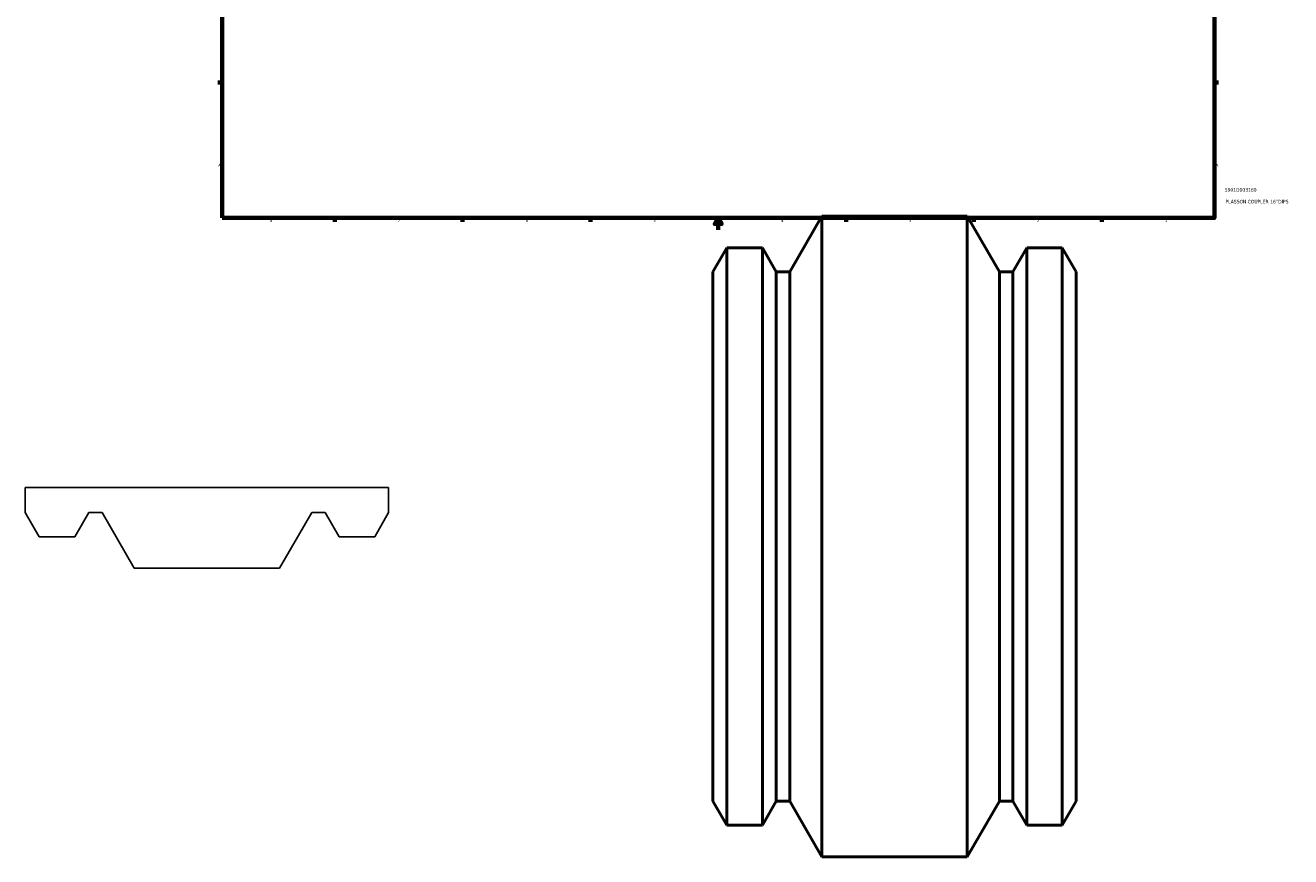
# Model space of a CAD drawing. Header units: inches. Extents: x -20 to 84, y -20 to 89.
# Tile 1 of 4: x -6 to 36, y -20 to 7. Entities that reach past the tile are written whole.
import ezdxf

# ---------------------------------------------------------------- set-up
doc = ezdxf.new("R2010")
doc.units = ezdxf.units.IN
doc.header["$MEASUREMENT"] = 0
for name, color, linetype, lineweight in [('Border (ANSI)', 7, 'Continuous', 70), ('Title (ANSI)', 7, 'Continuous', 50), ('Visible (ANSI)', 7, 'Continuous', 50)]:
    doc.layers.add(name, color=color, linetype=linetype, lineweight=lineweight)
doc.styles.add('Note Text (ANSI)', font='tahoma.ttf')
doc.styles.add('Text Style29', font='tahoma.ttf')

# ---------------------------------------------------------------- blocks, each defined once
blk = doc.blocks.new('Borders Default Border')
at = {"layer": 'Border (ANSI)'}
for p, q in [((4.25, 21), (4.25, 21.134)), ((8.5, 21), (8.5, 21.134)), ((12.75, 21), (12.75, 21.134)), ((21.25, 21), (21.25, 21.134)), ((25.5, 21), (25.5, 21.134)), ((29.75, 21), (29.75, 21.134)), ((0.5, 16.5), (0.366, 16.5)), ((33.5, 16.5), (33.634, 16.5)), ((0.5, 5.5), (0.366, 5.5)), ((33.5, 5.5), (33.634, 5.5)), ((4.25, 1), (4.25, 0.866)), ((8.5, 1), (8.5, 0.866)), ((12.75, 1), (12.75, 0.866)), ((21.25, 1), (21.25, 0.866)), ((25.5, 1), (25.5, 0.866)), ((29.75, 1), (29.75, 0.866))]:
    blk.add_line(p, q, dxfattribs=at)
at = {"layer": 'Border (ANSI)', "flags": 128}
for points in [[(17, 21.4), (17, 21), (16.885, 21.2), (17.115, 21.2), (17, 21)], [(0.5, 1), (0.5, 21), (33.5, 21), (33.5, 1), (0.5, 1)], [(0.1, 11), (0.5, 11), (0.3, 11.115), (0.3, 10.885), (0.5, 11)], [(33.9, 11), (33.5, 11), (33.7, 11.115), (33.7, 10.885), (33.5, 11)], [(17, 0.6), (17, 1), (16.885, 0.8), (17.115, 0.8), (17, 1)]]:
    blk.add_lwpolyline(points, dxfattribs=at)
at = {"layer": 'Border (ANSI)', "color": 5, "true_color": 0x0000ff, "char_height": 0.0945, "attachment_point": 7, "style": 'Note Text (ANSI)'}
for s, insert in [('8', (2.094, 21.038)), ('7', (6.346, 21.04)), ('6', (10.595, 21.038)), ('5', (14.847, 21.038)), ('4', (19.092, 21.04)), ('3', (23.346, 21.038)), ('2', (27.596, 21.04)), ('1', (31.854, 21.04)), ('D', (0.378, 19.203)), ('D', (33.553, 19.203)), ('C', (0.378, 13.701)), ('C', (33.552, 13.701)), ('B', (0.384, 8.203)), ('B', (33.558, 8.203)), ('A', (0.373, 2.703)), ('A', (33.547, 2.703)), ('8', (2.094, 0.863)), ('7', (6.346, 0.866)), ('6', (10.595, 0.864)), ('5', (14.847, 0.864)), ('4', (19.092, 0.866)), ('3', (23.346, 0.864)), ('2', (27.596, 0.866)), ('1', (31.854, 0.866))]:
    blk.add_mtext(s, dxfattribs=dict(at, insert=insert))
blk = doc.blocks.new('Title Blocks ANSI - Large')
at = {"layer": 'Title (ANSI)', "color": 5, "true_color": 0x0000ff, "style": 'Text Style29'}
for tag, p in [('PART_NUMBER_001', (0.341, 0.873)), ('DESCRIPTION_001', (0.369, 0.481))]:
    blk.add_attdef(tag, p, '', height=0.12, dxfattribs=at)

msp = doc.modelspace()

# ---------------------------------------------------------------- linework, layer by layer
for p, q in [((6.04, -7.965), (-6.04, -7.965)), ((-6.04, -7.965), (-6.04, -8.8)), ((6.04, -8.8), (6.04, -7.965)), ((-6.04, -8.8), (-5.578, -9.6)), ((-4.395, -9.6), (-3.933, -8.8)), ((-3.933, -8.8), (-3.484, -8.8)), ((-3.484, -8.8), (-2.416, -10.65)), ((2.416, -10.65), (3.484, -8.8)), ((3.484, -8.8), (3.933, -8.8)), ((3.933, -8.8), (4.395, -9.6)), ((5.578, -9.6), (6.04, -8.8)), ((-5.578, -9.6), (-4.395, -9.6)), ((4.395, -9.6), (5.578, -9.6)), ((-2.416, -10.65), (2.416, -10.65))]:
    msp.add_line(p, q)
at = {"layer": 'Visible (ANSI)'}
for p, q in [((19.378, -0.79), (20.446, 1.06)), ((20.446, -20.24), (20.446, 1.06)), ((20.446, 1.06), (25.278, 1.06)), ((25.278, -20.24), (25.278, 1.06)), ((26.346, -0.79), (25.278, 1.06)), ((16.822, -0.79), (17.284, 0.01)), ((17.284, -19.19), (17.284, 0.01)), ((17.284, 0.01), (18.467, 0.01)), ((18.467, -19.19), (18.467, 0.01)), ((18.929, -0.79), (18.467, 0.01)), ((26.795, -0.79), (27.257, 0.01)), ((27.257, -19.19), (27.257, 0.01)), ((27.257, 0.01), (28.44, 0.01)), ((28.44, -19.19), (28.44, 0.01)), ((28.902, -0.79), (28.44, 0.01)), ((16.822, -18.39), (16.822, -0.79)), ((18.929, -18.39), (18.929, -0.79)), ((18.929, -0.79), (19.378, -0.79)), ((19.378, -18.39), (19.378, -0.79)), ((26.346, -18.39), (26.346, -0.79)), ((26.346, -0.79), (26.795, -0.79)), ((26.795, -18.39), (26.795, -0.79)), ((28.902, -18.39), (28.902, -0.79)), ((16.822, -18.39), (17.284, -19.19)), ((18.929, -18.39), (18.467, -19.19)), ((18.929, -18.39), (19.378, -18.39)), ((19.378, -18.39), (20.446, -20.24)), ((26.346, -18.39), (25.278, -20.24)), ((26.346, -18.39), (26.795, -18.39)), ((26.795, -18.39), (27.257, -19.19)), ((28.902, -18.39), (28.44, -19.19)), ((17.284, -19.19), (18.467, -19.19)), ((27.257, -19.19), (28.44, -19.19)), ((20.446, -20.24), (25.278, -20.24))]:
    msp.add_line(p, q, dxfattribs=at)

# ---------------------------------------------------------------- block references
msp.add_blockref('Borders Default Border', (0, 0))
msp.add_blockref('Title Blocks ANSI - Large', (33.5, 1)).add_auto_attribs({'PART_NUMBER_001': '5901D003160', 'DESCRIPTION_001': "PLASSON COUPLER 16''DIPS"})

doc.saveas('drawing.dxf')
